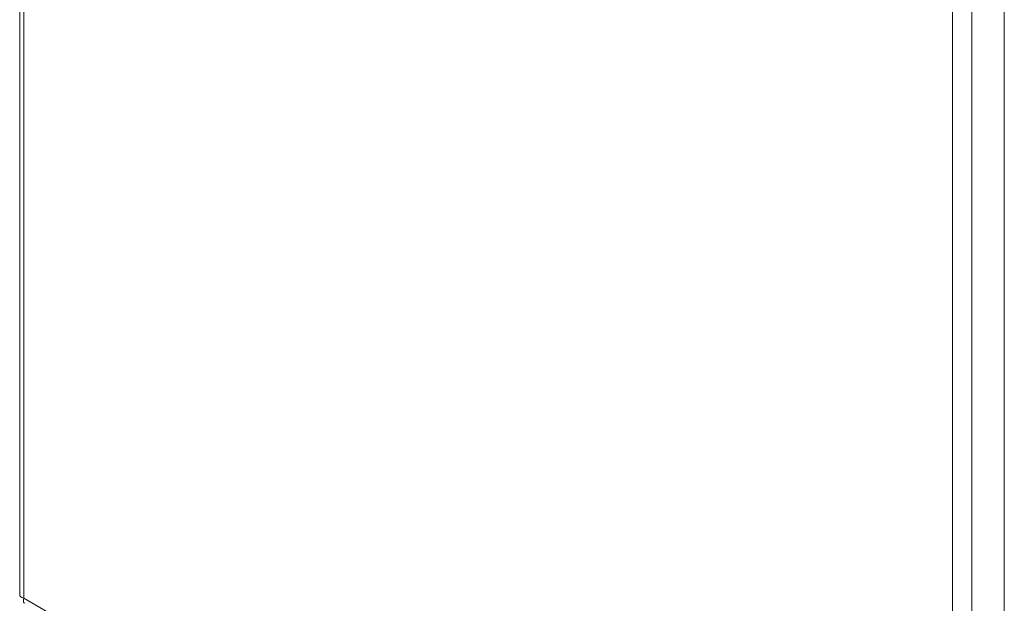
# Model space of a CAD drawing. Header units: inches. Extents: x 15 to 394, y 11 to 241.
# Tile 66 of 83: x 352 to 364, y 117 to 124. Entities that reach past the tile are written whole.
import ezdxf

# ---------------------------------------------------------------- set-up
doc = ezdxf.new("R2010")
doc.units = ezdxf.units.IN
doc.header["$LTSCALE"] = 24
doc.header["$MEASUREMENT"] = 0
doc.layers.add('Visible (ANSI)', color=7, linetype='Continuous', lineweight=5)
doc.layers.add('Visible Narrow (ANSI)', color=7, linetype='Continuous', lineweight=5)

msp = doc.modelspace()

# ---------------------------------------------------------------- linework, layer by layer
at = {"layer": 'Visible (ANSI)'}
for p, q in [((351.9088, 152.9171), (351.9088, 117.1162)), ((364.3008, 146.3796), (364.3008, 110.5216))]:
    msp.add_line(p, q, dxfattribs=at)
msp.add_open_spline([(351.9588, 117.0752), (351.9272, 117.0839), (351.909, 117.1), (351.9088, 117.1162)], degree=3, dxfattribs=at)
msp.add_open_spline([(351.9696, 117.011), (351.9675, 117.0122), (351.9655, 117.0138), (351.9638, 117.0157), (351.9541, 117.0265), (351.9518, 117.0481), (351.9588, 117.0752)], degree=3, knots=[0.78346445, 0.78346445, 0.78346445, 0.78346445, 0.90287594, 0.90287594, 0.90287594, 1.57079633, 1.57079633, 1.57079633, 1.57079633], dxfattribs=at)
at = {"layer": 'Visible Narrow (ANSI)'}
for p, q in [((351.9588, 152.819), (351.9588, 117.0752)), ((363.8912, 146.1438), (363.8912, 110.2858)), ((363.6497, 110.3428), (363.6497, 146.0867)), ((351.9588, 117.0752), (363.6497, 110.3428))]:
    msp.add_line(p, q, dxfattribs=at)

doc.saveas('drawing.dxf')
